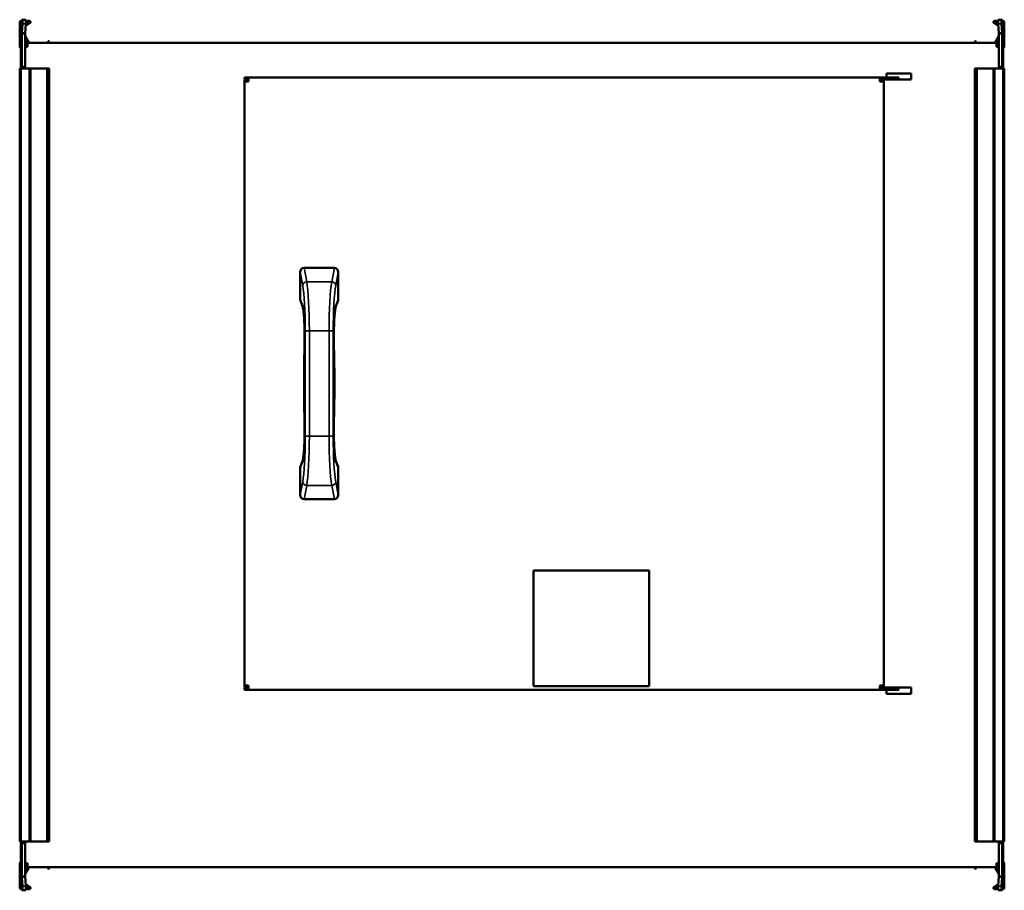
# Model space of a CAD drawing. Header units: millimetres. Extents: x 268 to 992, y 126 to 765.
import ezdxf

# ---------------------------------------------------------------- set-up
doc = ezdxf.new("R2010")
doc.units = ezdxf.units.MM
doc.header["$LTSCALE"] = 3
doc.layers.add('Widoczne (ISO)', color=7, linetype='Continuous', lineweight=50)
doc.layers.add('Widoczne wąskie (ISO)', color=7, linetype='Continuous', lineweight=35)

msp = doc.modelspace()

# ---------------------------------------------------------------- linework, layer by layer
at = {"layer": 'Widoczne (ISO)'}
for p, q in [((268.2, 745.7), (268.2, 763.5)), ((269, 751.9), (269, 763.9)), ((269, 763.9), (269.3, 763.9)), ((269.8, 763.9), (269.3, 763.9)), ((269.4, 764.7), (269.8, 764.7)), ((269.8, 755.33), (269.8, 765.4)), ((269.81, 765.49), (270.24, 765.47)), ((270.24, 762.47), (269.81, 755.56)), ((270.24, 765.47), (272.73, 765.32)), ((271.42, 765.4), (272.3, 765.4)), ((272.3, 755.41), (272.73, 762.32)), ((275.7, 762.83), (272.65, 761.07)), ((272.71, 762.03), (275.3, 763.53)), ((272.8, 764.7), (275.2, 764.7)), ((275.2, 763.9), (272.8, 763.9)), ((984.3, 762.83), (987.35, 761.07)), ((987.29, 762.03), (984.7, 763.53)), ((987.2, 764.7), (984.8, 764.7)), ((984.8, 763.9), (987.2, 763.9)), ((989.76, 765.47), (987.27, 765.32)), ((987.27, 762.32), (987.7, 755.41)), ((987.7, 765.4), (988.58, 765.4)), ((989.76, 765.47), (990.19, 765.49)), ((990.19, 755.56), (989.76, 762.47)), ((990.2, 765.4), (990.2, 755.33)), ((990.6, 764.7), (990.2, 764.7)), ((990.7, 763.9), (990.2, 763.9)), ((991, 763.9), (990.7, 763.9)), ((991, 763.9), (991, 751.9)), ((991.8, 745.7), (991.8, 763.5)), ((269.8, 755.33), (269.8, 731.1)), ((271.2, 755.33), (269.8, 755.33)), ((269.81, 755.56), (271.2, 755.47)), ((271.2, 755.47), (272.3, 755.41)), ((272.3, 755.33), (271.2, 755.33)), ((272.3, 731.11), (272.3, 755.33)), ((272.33, 753.56), (275.25, 748.5)), ((987.67, 753.56), (984.75, 748.5)), ((987.7, 755.41), (988.8, 755.47)), ((988.8, 755.33), (987.7, 755.33)), ((987.7, 755.33), (987.7, 731.11)), ((988.8, 755.47), (990.19, 755.56)), ((990.2, 755.33), (988.8, 755.33)), ((990.2, 731.1), (990.2, 755.33)), ((269, 751.4), (269, 751.9)), ((269, 748.34), (269, 751.4)), ((269, 751.4), (269.3, 751.4)), ((269.06, 748.32), (269, 748.34)), ((269, 747.1), (269, 747)), ((269.07, 747), (269, 747)), ((269, 745.5), (269, 747)), ((269.07, 745.5), (269, 745.5)), ((269.06, 748.29), (269.06, 748.29)), ((269.72, 751.17), (269.8, 751.39)), ((269.72, 745.5), (269.72, 745.5)), ((274.32, 748.5), (272.3, 752.01)), ((272.3, 748.9), (273.4, 748.9)), ((273.4, 747.3), (272.3, 747.3)), ((274, 747), (272.3, 747)), ((274, 745.5), (272.3, 745.5)), ((274, 745.5), (274, 748.5)), ((986, 748.5), (274, 748.5)), ((288.58, 748.5), (289.18, 749.53)), ((289.45, 749.6), (289.8, 749.4)), ((289.87, 749.13), (289.51, 748.5)), ((970.13, 749.13), (970.49, 748.5)), ((970.55, 749.6), (970.2, 749.4)), ((971.42, 748.5), (970.82, 749.53)), ((985.68, 748.5), (987.7, 752.01)), ((986, 745.5), (986, 748.5)), ((987.7, 747), (986, 747)), ((987.7, 745.5), (986, 745.5)), ((987.7, 748.9), (986.6, 748.9)), ((986.6, 747.3), (987.7, 747.3)), ((990.28, 751.17), (990.2, 751.39)), ((990.29, 747.3), (990.29, 747.3)), ((990.29, 747), (990.29, 747)), ((991, 751.4), (990.7, 751.4)), ((991, 747), (990.93, 747)), ((991, 745.5), (990.93, 745.5)), ((991, 748.34), (990.94, 748.32)), ((990.94, 748.29), (990.94, 748.29)), ((991, 751.9), (991, 751.4)), ((991, 751.4), (991, 748.34)), ((991, 747.1), (991, 747)), ((991, 745.5), (991, 747)), ((269, 744), (269, 744.72)), ((269, 740.5), (269, 744)), ((269, 740.5), (269, 730.9)), ((269.06, 731.1), (269.06, 743.9)), ((990.94, 743.9), (990.94, 731.1)), ((991, 744), (991, 744.72)), ((991, 744), (991, 740.5)), ((991, 730.9), (991, 740.5)), ((269, 730.4), (269, 730.9)), ((269, 730.9), (269.3, 730.9)), ((269.8, 730.9), (269.3, 730.9)), ((269.8, 730.4), (269.8, 731.1)), ((990.2, 731.1), (990.2, 730.4)), ((990.7, 730.9), (990.2, 730.9)), ((991, 730.9), (990.7, 730.9)), ((991, 730.9), (991, 730.4)), ((268.2, 729.5), (268.2, 161.5)), ((269.4, 729.5), (268.2, 729.5)), ((269, 730.4), (269, 729.5)), ((269, 730.4), (269.3, 730.4)), ((269.4, 729.5), (275.2, 729.5)), ((269.8, 730.4), (271.5, 730.4)), ((271.5, 730.41), (271.5, 730.4)), ((271.5, 730.41), (271.6, 730.41)), ((271.5, 729.5), (271.5, 730.4)), ((276.2, 729.5), (275.2, 729.5)), ((276.2, 729.5), (288.06, 729.5)), ((276.2, 729.5), (276.2, 161.5)), ((288.06, 729.5), (288.24, 729.5)), ((288.24, 729.5), (289.18, 729.5)), ((289.45, 729.5), (289.18, 729.5)), ((289.45, 729.5), (289.8, 729.5)), ((289.9, 729.5), (289.8, 729.5)), ((289.9, 729.5), (289.9, 161.5)), ((905.33, 726), (923.33, 726)), ((905.33, 726), (905.33, 723)), ((923.33, 723), (923.33, 726)), ((970.1, 729.5), (970.2, 729.5)), ((970.1, 161.5), (970.1, 729.5)), ((970.55, 729.5), (970.2, 729.5)), ((970.55, 729.5), (970.82, 729.5)), ((971.76, 729.5), (970.82, 729.5)), ((971.94, 729.5), (971.76, 729.5)), ((983.8, 729.5), (971.94, 729.5)), ((983.8, 729.5), (984.8, 729.5)), ((983.8, 161.5), (983.8, 729.5)), ((990.6, 729.5), (984.8, 729.5)), ((988.4, 730.41), (988.5, 730.41)), ((988.5, 730.4), (988.5, 730.41)), ((988.5, 730.4), (990.2, 730.4)), ((988.5, 730.4), (988.5, 729.5)), ((990.6, 729.5), (991.8, 729.5)), ((991, 730.4), (990.7, 730.4)), ((991, 729.5), (991, 730.4)), ((991.8, 161.5), (991.8, 729.5)), ((436.33, 723), (433.33, 723)), ((433.33, 723), (433.33, 721.5)), ((436.33, 721.5), (433.33, 721.5)), ((433.33, 721), (433.33, 720)), ((433.33, 721), (434.83, 721)), ((436.33, 720), (433.33, 720)), ((433.33, 720), (433.33, 276)), ((434.83, 720), (434.83, 721)), ((436.33, 721), (434.83, 721)), ((900.33, 723), (436.33, 723)), ((436.33, 720), (436.33, 723)), ((900.33, 720), (900.33, 723)), ((914.33, 723), (900.33, 723)), ((900.33, 721.5), (914.33, 721.5)), ((901.83, 721), (900.33, 721)), ((900.33, 720), (903.33, 720)), ((901.83, 720), (901.83, 721)), ((903.33, 721), (901.83, 721)), ((903.33, 720), (903.33, 721)), ((903.33, 720), (903.33, 276)), ((923.33, 721.5), (914.33, 721.5)), ((923.33, 721.5), (923.33, 723)), ((474.33, 560.15), (474.33, 579.81)), ((477.23, 583), (499.44, 583)), ((502.33, 579.81), (502.33, 560.15)), ((476.06, 554.95), (474.53, 559.03)), ((502.13, 559.03), (500.6, 554.95)), ((474.33, 416.19), (474.33, 435.85)), ((474.53, 436.97), (476.06, 441.05)), ((500.6, 441.05), (502.13, 436.97)), ((502.33, 435.85), (502.33, 416.19)), ((499.44, 413), (477.23, 413)), ((730.83, 360.5), (645.83, 360.5)), ((645.83, 360.5), (645.83, 275.5)), ((730.83, 275.5), (730.83, 360.5)), ((436.33, 276), (433.33, 276)), ((433.33, 276), (433.33, 275)), ((434.83, 275), (433.33, 275)), ((434.83, 276), (434.83, 275)), ((434.83, 275), (436.33, 275)), ((436.33, 276), (436.33, 273)), ((645.83, 275.5), (730.83, 275.5)), ((900.33, 276), (900.33, 273)), ((903.33, 276), (900.33, 276)), ((900.33, 275), (901.83, 275)), ((901.83, 276), (901.83, 275)), ((901.83, 275), (903.33, 275)), ((903.33, 276), (903.33, 275)), ((436.33, 274.5), (433.33, 274.5)), ((433.33, 274.5), (433.33, 273)), ((436.33, 273), (433.33, 273)), ((900.33, 273), (436.33, 273)), ((900.33, 274.5), (914.33, 274.5)), ((900.33, 273), (914.33, 273)), ((905.33, 273), (905.33, 270)), ((923.33, 270), (905.33, 270)), ((914.33, 274.5), (923.33, 274.5)), ((923.33, 274.5), (923.33, 273)), ((923.33, 270), (923.33, 273)), ((269.4, 161.5), (268.2, 161.5)), ((269, 161.5), (269, 160.6)), ((269, 160.1), (269, 160.6)), ((269, 160.6), (269.3, 160.6)), ((269, 160.1), (269, 150.5)), ((269, 160.1), (269.3, 160.1)), ((269.06, 147.1), (269.06, 159.9)), ((269.3, 160.1), (269.8, 160.1)), ((269.4, 161.5), (275.2, 161.5)), ((269.8, 159.9), (269.8, 160.6)), ((271.5, 160.6), (269.8, 160.6)), ((269.8, 159.9), (269.8, 135.67)), ((271.5, 160.6), (271.5, 161.5)), ((271.5, 160.6), (271.5, 160.59)), ((271.6, 160.59), (271.5, 160.59)), ((272.3, 135.67), (272.3, 159.89)), ((276.2, 161.5), (275.2, 161.5)), ((276.2, 161.5), (288.06, 161.5)), ((288.06, 161.5), (288.24, 161.5)), ((288.24, 161.5), (289.18, 161.5)), ((289.45, 161.5), (289.18, 161.5)), ((289.45, 161.5), (289.8, 161.5)), ((289.9, 161.5), (289.8, 161.5)), ((970.1, 161.5), (970.2, 161.5)), ((970.55, 161.5), (970.2, 161.5)), ((970.55, 161.5), (970.82, 161.5)), ((971.76, 161.5), (970.82, 161.5)), ((971.94, 161.5), (971.76, 161.5)), ((983.8, 161.5), (971.94, 161.5)), ((983.8, 161.5), (984.8, 161.5)), ((990.6, 161.5), (984.8, 161.5)), ((987.7, 159.89), (987.7, 135.67)), ((988.5, 160.59), (988.4, 160.59)), ((988.5, 161.5), (988.5, 160.6)), ((990.2, 160.6), (988.5, 160.6)), ((988.5, 160.59), (988.5, 160.6)), ((990.2, 160.6), (990.2, 159.9)), ((990.2, 160.1), (990.7, 160.1)), ((990.2, 135.67), (990.2, 159.9)), ((990.6, 161.5), (991.8, 161.5)), ((991, 160.6), (990.7, 160.6)), ((991, 160.1), (990.7, 160.1)), ((990.94, 159.9), (990.94, 147.1)), ((991, 160.6), (991, 161.5)), ((991, 160.6), (991, 160.1)), ((991, 150.5), (991, 160.1)), ((268.2, 145.3), (268.2, 127.5)), ((269, 147), (269, 150.5)), ((269, 147), (269, 146.28)), ((269, 145.5), (269.07, 145.5)), ((269, 145.5), (269, 144)), ((272.3, 145.5), (274, 145.5)), ((274, 142.5), (274, 145.5)), ((986, 145.5), (986, 142.5)), ((986, 145.5), (987.7, 145.5)), ((990.28, 145.5), (990.28, 145.5)), ((990.93, 145.5), (991, 145.5)), ((991, 150.5), (991, 147)), ((991, 147), (991, 146.28)), ((991, 145.5), (991, 144)), ((991.8, 145.3), (991.8, 127.5)), ((269, 144), (269.07, 144)), ((269, 143.9), (269, 144)), ((269, 142.66), (269.06, 142.68)), ((269, 139.6), (269, 142.66)), ((269, 139.1), (269, 139.6)), ((269, 139.6), (269.3, 139.6)), ((269, 127.1), (269, 139.1)), ((269.06, 142.71), (269.06, 142.71)), ((269.71, 144), (269.71, 144)), ((269.71, 143.7), (269.71, 143.7)), ((269.72, 139.83), (269.8, 139.61)), ((272.3, 144), (274, 144)), ((273.4, 143.7), (272.3, 143.7)), ((274.32, 142.5), (272.3, 138.99)), ((272.3, 142.1), (273.4, 142.1)), ((272.33, 137.44), (275.25, 142.5)), ((986, 142.5), (274, 142.5)), ((288.58, 142.5), (289.18, 141.47)), ((289.45, 141.4), (289.8, 141.6)), ((289.87, 141.87), (289.51, 142.5)), ((970.13, 141.87), (970.49, 142.5)), ((970.55, 141.4), (970.2, 141.6)), ((971.42, 142.5), (970.82, 141.47)), ((987.67, 137.44), (984.75, 142.5)), ((985.68, 142.5), (987.7, 138.99)), ((986, 144), (987.7, 144)), ((986.6, 143.7), (987.7, 143.7)), ((987.7, 142.1), (986.6, 142.1)), ((990.28, 139.83), (990.2, 139.61)), ((991, 139.6), (990.7, 139.6)), ((990.93, 144), (991, 144)), ((990.94, 142.71), (990.94, 142.71)), ((990.94, 142.68), (991, 142.66)), ((991, 143.9), (991, 144)), ((991, 142.66), (991, 139.6)), ((991, 139.6), (991, 139.1)), ((991, 139.1), (991, 127.1)), ((269.8, 125.6), (269.8, 135.67)), ((269.8, 135.67), (271.2, 135.67)), ((271.2, 135.53), (269.81, 135.44)), ((269.81, 135.44), (270.24, 128.53)), ((271.2, 135.67), (272.3, 135.67)), ((272.3, 135.59), (271.2, 135.53)), ((272.73, 128.68), (272.3, 135.59)), ((987.7, 135.59), (987.27, 128.68)), ((987.7, 135.67), (988.8, 135.67)), ((988.8, 135.53), (987.7, 135.59)), ((988.8, 135.67), (990.2, 135.67)), ((990.19, 135.44), (988.8, 135.53)), ((989.76, 128.53), (990.19, 135.44)), ((990.2, 135.67), (990.2, 125.6)), ((269, 127.1), (269.3, 127.1)), ((269.3, 127.1), (269.8, 127.1)), ((269.4, 126.3), (269.8, 126.3)), ((270.24, 125.53), (269.81, 125.51)), ((270.24, 125.53), (272.73, 125.68)), ((272.3, 125.6), (271.42, 125.6)), ((275.7, 128.17), (272.65, 129.93)), ((272.71, 128.97), (275.3, 127.47)), ((275.2, 127.1), (272.8, 127.1)), ((272.8, 126.3), (275.2, 126.3)), ((984.3, 128.17), (987.35, 129.93)), ((987.29, 128.97), (984.7, 127.47)), ((984.8, 127.1), (987.2, 127.1)), ((987.2, 126.3), (984.8, 126.3)), ((989.76, 125.53), (987.27, 125.68)), ((988.58, 125.6), (987.7, 125.6)), ((990.19, 125.51), (989.76, 125.53)), ((990.2, 127.1), (990.7, 127.1)), ((990.6, 126.3), (990.2, 126.3)), ((991, 127.1), (990.7, 127.1))]:
    msp.add_line(p, q, dxfattribs=at)
for centre, radius, start, end in [((269.4, 763.5), 1.2, 90, 180), ((275.2, 763.7), 1, 300, 90), ((275.2, 763.7), 0.2, 300, 90), ((984.8, 763.7), 1, 90, 240), ((984.8, 763.7), 0.2, 90, 240), ((990.6, 763.5), 1.2, 0, 90), ((272.5, 753.66), 0.2, 180, 210), ((987.5, 753.66), 0.2, 330, 0), ((269.2, 745.7), 1, 180, 262.13121), ((269.2, 747.1), 0.2, 128.82923, 180), ((281, 747.06), 12, 160, 174.13746), ((269.3, 751.9), 0.5, 270, 0), ((274, 740.5), 5, 90, 109.87687), ((273.4, 748.1), 0.8, 30, 90), ((273.4, 748.1), 0.8, 270, 318.59038), ((289.35, 749.43), 0.2, 60, 150), ((289.7, 749.23), 0.2, 330, 60), ((970.3, 749.23), 0.2, 120, 210), ((970.65, 749.43), 0.2, 30, 120), ((986.6, 748.1), 0.8, 90, 150), ((986.6, 748.1), 0.8, 221.40962, 270), ((986, 740.5), 5, 70.12313, 90), ((990.7, 751.9), 0.5, 180, 270), ((979, 747.06), 12, 5.86254, 20), ((990.8, 747.1), 0.2, 0, 51.14452), ((990.8, 745.7), 1, 277.86944, 0), ((274, 740.5), 5, 171.26209, 180), ((986, 740.5), 5, 0, 8.73791), ((269.3, 730.9), 0.5, 270, 0), ((271.6, 731.11), 0.7, 359.18146, 0), ((988.4, 731.11), 0.7, 180, 180.81854), ((990.7, 730.9), 0.5, 180, 270), ((269.3, 160.1), 0.5, 0, 90), ((271.6, 159.89), 0.7, 0, 0.81854), ((988.4, 159.89), 0.7, 179.18146, 180), ((990.7, 160.1), 0.5, 90, 180), ((269.2, 145.3), 1, 97.86944, 180), ((274, 150.5), 5, 180, 188.73791), ((274, 150.5), 5, 250.12313, 270), ((986, 150.5), 5, 270, 289.87687), ((986, 150.5), 5, 351.26209, 0), ((990.8, 145.3), 1, 0, 82.13121), ((269.2, 143.9), 0.2, 180, 231.14452), ((281, 143.94), 12, 185.86254, 200), ((269.3, 139.1), 0.5, 0, 90), ((273.4, 142.9), 0.8, 41.40962, 90), ((273.4, 142.9), 0.8, 270, 330), ((289.35, 141.57), 0.2, 210, 300), ((289.7, 141.77), 0.2, 300, 30), ((970.3, 141.77), 0.2, 150, 240), ((970.65, 141.57), 0.2, 240, 330), ((986.6, 142.9), 0.8, 210, 270), ((986.6, 142.9), 0.8, 90, 138.59038), ((990.7, 139.1), 0.5, 90, 180), ((979, 143.94), 12, 340, 354.13746), ((990.8, 143.9), 0.2, 308.82923, 0), ((272.5, 137.34), 0.2, 150, 180), ((987.5, 137.34), 0.2, 0, 30), ((269.4, 127.5), 1.2, 180, 270), ((275.2, 127.3), 1, 270, 60), ((275.2, 127.3), 0.2, 270, 60), ((984.8, 127.3), 1, 120, 270), ((984.8, 127.3), 0.2, 120, 270), ((990.6, 127.5), 1.2, 270, 0)]:
    msp.add_arc(centre, radius, start, end, dxfattribs=at)
for centre, major_axis, ratio, start_param, end_param in [((270.05, 762.48), (0.19, 2.99), 0.061628, 4.714295, 6.285092), ((272.54, 762.32), (0.19, 2.99), 0.061628, 4.714295, 6.283185), ((987.46, 762.32), (-0.19, 2.99), 0.061628, 0, 1.56889), ((989.95, 762.48), (-0.19, 2.99), 0.061628, 6.281279, 7.852075), ((477.34, 579.68), (-0.62, 3.28), 0.899459, 6.113507, 7.645297), ((499.32, 579.68), (0.62, 3.28), 0.899459, 4.921073, 6.452863), ((477.34, 560.09), (1.09, -2.9), 0.968079, 4.342822, 4.712389), ((499.32, 560.09), (-1.09, -2.9), 0.968079, 1.570796, 1.940363), ((478.87, 556.01), (-2.81, -1.05), 0.968079, 0, 0.00043), ((497.79, 556.01), (2.81, -1.05), 0.968079, 6.282755, 6.283186), ((480.51, 524.21), (-3, 0.08), 0.296252, 0.001016, 0.005219), ((496.15, 524.21), (3, 0.08), 0.296252, 6.277966, 6.28217), ((480.51, 471.79), (-3, -0.08), 0.296252, 6.277966, 6.28217), ((496.15, 471.79), (3, -0.08), 0.296252, 0.001016, 0.005219), ((477.34, 435.91), (1.09, 2.9), 0.968079, 1.570796, 1.940363), ((478.87, 439.99), (-2.81, 1.05), 0.968079, 6.282755, 6.283186), ((497.79, 439.99), (2.81, 1.05), 0.968079, 0, 0.000431), ((499.32, 435.91), (-1.09, 2.9), 0.968079, 4.342822, 4.712389), ((477.34, 416.32), (-0.62, -3.28), 0.899459, 4.921073, 6.452863), ((499.32, 416.32), (0.62, -3.28), 0.899459, 6.113507, 7.645297), ((270.05, 128.52), (0.19, -2.99), 0.061628, 6.281279, 7.852075), ((272.54, 128.68), (0.19, -2.99), 0.061628, 0, 1.56889), ((987.46, 128.68), (-0.19, -2.99), 0.061628, 4.714295, 6.283185), ((989.95, 128.52), (-0.19, -2.99), 0.061628, 4.714295, 6.285092)]:
    msp.add_ellipse(centre, major_axis=major_axis, ratio=ratio, start_param=start_param, end_param=end_param, dxfattribs=at)
for points, knots in [([(269.81, 765.49), (269.81, 765.47), (269.8, 765.46), (269.8, 765.43), (269.8, 765.41), (269.8, 765.4)], [0, 0, 0, 0, 0.01249515, 0.01249515, 0.0249903, 0.0249903, 0.0249903, 0.0249903]), ([(272.3, 765.4), (272.3, 765.4), (272.3, 765.39), (272.3, 765.39), (272.3, 765.39), (272.3, 765.38), (272.3, 765.38), (272.3, 765.38), (272.3, 765.37), (272.3, 765.37), (272.3, 765.37), (272.3, 765.36), (272.3, 765.36), (272.3, 765.36), (272.3, 765.35), (272.3, 765.35), (272.3, 765.35), (272.3, 765.35), (272.3, 765.35)], [0, 0, 0, 0, 0.001501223, 0.001501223, 0.001501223, 0.00300249, 0.00300249, 0.00300249, 0.004503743, 0.004503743, 0.004503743, 0.006004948, 0.006004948, 0.006004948, 0.007506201, 0.007506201, 0.007506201, 0.00845921, 0.00845921, 0.00845921, 0.00845921]), ([(987.7, 765.35), (987.7, 765.35), (987.7, 765.35), (987.7, 765.35), (987.7, 765.35), (987.7, 765.36), (987.7, 765.36), (987.7, 765.36), (987.7, 765.37), (987.7, 765.37), (987.7, 765.37), (987.7, 765.38), (987.7, 765.38), (987.7, 765.38), (987.7, 765.39), (987.7, 765.39), (987.7, 765.39), (987.7, 765.4), (987.7, 765.4)], [0.002049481, 0.002049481, 0.002049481, 0.002049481, 0.00300249, 0.00300249, 0.00300249, 0.004503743, 0.004503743, 0.004503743, 0.006004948, 0.006004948, 0.006004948, 0.007506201, 0.007506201, 0.007506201, 0.009007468, 0.009007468, 0.009007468, 0.010508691, 0.010508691, 0.010508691, 0.010508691]), ([(990.2, 765.4), (990.2, 765.41), (990.2, 765.43), (990.2, 765.46), (990.19, 765.47), (990.19, 765.49)], [0, 0, 0, 0, 0.01249515, 0.01249515, 0.0249903, 0.0249903, 0.0249903, 0.0249903]), ([(269.8, 755.33), (269.8, 755.37), (269.8, 755.4), (269.8, 755.48), (269.81, 755.52), (269.81, 755.56)], [0, 0, 0, 0, 0.01249515, 0.01249515, 0.0249903, 0.0249903, 0.0249903, 0.0249903]), ([(272.3, 755.41), (272.3, 755.4), (272.3, 755.4), (272.3, 755.39), (272.3, 755.39), (272.3, 755.39), (272.3, 755.38), (272.3, 755.38), (272.3, 755.38), (272.3, 755.37), (272.3, 755.37), (272.3, 755.36), (272.3, 755.36), (272.3, 755.36), (272.3, 755.35), (272.3, 755.35), (272.3, 755.35), (272.3, 755.34), (272.3, 755.34), (272.3, 755.33), (272.3, 755.33), (272.3, 755.33)], [0, 0, 0, 0, 0.00150122, 0.00150122, 0.00150122, 0.00300249, 0.00300249, 0.00300249, 0.00450374, 0.00450374, 0.00450374, 0.00600495, 0.00600495, 0.00600495, 0.0075062, 0.0075062, 0.0075062, 0.00900747, 0.00900747, 0.00900747, 0.01050869, 0.01050869, 0.01050869, 0.01050869]), ([(987.7, 755.33), (987.7, 755.33), (987.7, 755.33), (987.7, 755.34), (987.7, 755.34), (987.7, 755.35), (987.7, 755.35), (987.7, 755.35), (987.7, 755.36), (987.7, 755.36), (987.7, 755.36), (987.7, 755.37), (987.7, 755.37), (987.7, 755.38), (987.7, 755.38), (987.7, 755.38), (987.7, 755.39), (987.7, 755.39), (987.7, 755.39), (987.7, 755.4), (987.7, 755.4), (987.7, 755.41)], [0, 0, 0, 0, 0.00150122, 0.00150122, 0.00150122, 0.00300249, 0.00300249, 0.00300249, 0.00450374, 0.00450374, 0.00450374, 0.00600495, 0.00600495, 0.00600495, 0.0075062, 0.0075062, 0.0075062, 0.00900747, 0.00900747, 0.00900747, 0.01050869, 0.01050869, 0.01050869, 0.01050869]), ([(990.19, 755.56), (990.19, 755.52), (990.2, 755.48), (990.2, 755.4), (990.2, 755.37), (990.2, 755.33)], [0, 0, 0, 0, 0.01249515, 0.01249515, 0.0249903, 0.0249903, 0.0249903, 0.0249903]), ([(269.06, 748.29), (269.06, 748.29), (269.06, 748.29), (269.06, 748.29), (269.06, 748.29), (269.06, 748.28)], [0.00000127, 0.00000127, 0.00000127, 0.00000127, 0.0077936, 0.0077936, 0.01558592, 0.01558592, 0.01558592, 0.01558592]), ([(269.06, 748.28), (269.07, 748.26), (269.07, 748.16), (269.07, 747.79), (269.07, 747.5), (269.07, 746.79), (269.07, 746.37), (269.07, 745.48), (269.07, 745.02), (269.06, 744.56)], [0.0000002, 0.0000002, 0.0000002, 0.0000002, 0.138614, 0.138614, 0.2902546, 0.2902546, 0.4411619, 0.4411619, 0.5810662, 0.5810662, 0.5810662, 0.5810662]), ([(990.94, 744.56), (990.93, 745.02), (990.93, 745.47), (990.93, 746.36), (990.93, 746.79), (990.93, 747.5), (990.93, 747.78), (990.93, 748.16), (990.93, 748.26), (990.94, 748.28)], [0.0000002, 0.0000002, 0.0000002, 0.0000002, 0.138614, 0.138614, 0.2902546, 0.2902546, 0.4411619, 0.4411619, 0.5810662, 0.5810662, 0.5810662, 0.5810662]), ([(990.94, 748.29), (990.94, 748.29), (990.94, 748.29), (990.94, 748.29), (990.94, 748.29), (990.94, 748.28)], [-0.01558465, -0.01558465, -0.01558465, -0.01558465, -0.00779233, -0.00779233, 0, 0, 0, 0]), ([(269.06, 744.4), (269.06, 744.43), (269.06, 744.45), (269.06, 744.5), (269.06, 744.53), (269.06, 744.56)], [-0.01558465, -0.01558465, -0.01558465, -0.01558465, -0.00779233, -0.00779233, 0, 0, 0, 0]), ([(269.06, 743.9), (269.06, 743.98), (269.06, 744.07), (269.06, 744.23), (269.06, 744.32), (269.06, 744.4)], [0, 0, 0, 0, 0.02497584, 0.02497584, 0.04995141, 0.04995141, 0.04995141, 0.04995141]), ([(990.94, 744.4), (990.94, 744.43), (990.94, 744.45), (990.94, 744.5), (990.94, 744.53), (990.94, 744.56)], [0.00000127, 0.00000127, 0.00000127, 0.00000127, 0.0077936, 0.0077936, 0.01558592, 0.01558592, 0.01558592, 0.01558592]), ([(990.94, 744.4), (990.94, 744.32), (990.94, 744.23), (990.94, 744.07), (990.94, 743.98), (990.94, 743.9)], [0.00000127, 0.00000127, 0.00000127, 0.00000127, 0.02497637, 0.02497637, 0.04995171, 0.04995171, 0.04995171, 0.04995171]), ([(271.6, 730.41), (271.62, 730.41), (271.63, 730.41), (271.66, 730.41), (271.67, 730.41), (271.71, 730.42), (271.73, 730.42), (271.8, 730.44), (271.85, 730.45), (271.98, 730.52), (272.08, 730.58), (272.2, 730.74), (272.24, 730.81), (272.28, 730.94), (272.29, 730.98), (272.3, 731.05), (272.3, 731.08), (272.3, 731.1)], [0.5164602, 0.5164602, 0.5164602, 0.5164602, 0.521665, 0.521665, 0.5268699, 0.5268699, 0.5372796, 0.5372796, 0.558099, 0.558099, 0.5997379, 0.5997379, 0.6260553, 0.6260553, 0.6392139, 0.6392139, 0.6464865, 0.6464865, 0.6464865, 0.6464865]), ([(987.7, 731.1), (987.7, 731.08), (987.7, 731.05), (987.71, 730.98), (987.72, 730.94), (987.76, 730.81), (987.8, 730.74), (987.92, 730.58), (988.02, 730.52), (988.15, 730.45), (988.2, 730.44), (988.27, 730.42), (988.29, 730.42), (988.33, 730.41), (988.34, 730.41), (988.37, 730.41), (988.38, 730.41), (988.4, 730.41)], [0.902894, 0.902894, 0.902894, 0.902894, 0.9101665, 0.9101665, 0.9233252, 0.9233252, 0.9496425, 0.9496425, 0.9912814, 0.9912814, 1.0121009, 1.0121009, 1.0225106, 1.0225106, 1.0277154, 1.0277154, 1.0329203, 1.0329203, 1.0329203, 1.0329203]), ([(477.52, 524.29), (477.58, 526.76), (477.62, 529.38), (477.61, 534.57), (477.57, 537.19), (477.42, 542.09), (477.31, 544.42), (477.03, 548.52), (476.86, 550.33), (476.49, 553.14), (476.28, 554.23), (476.11, 554.83), (476.08, 554.91), (476.07, 554.95)], [0, 0, 0, 0, 0.77569, 0.77569, 1.555437, 1.555437, 2.330247, 2.330247, 3.103719, 3.103719, 3.858164, 3.858164, 4.021776, 4.021776, 4.021776, 4.021776]), ([(500.6, 554.95), (500.56, 554.87), (500.48, 554.61), (500.3, 553.79), (500.18, 553.14), (499.91, 551.24), (499.76, 549.83), (499.48, 546.43), (499.35, 544.35), (499.16, 539.81), (499.09, 537.27), (499.03, 532.15), (499.04, 529.5), (499.1, 526.06), (499.12, 525.17), (499.15, 524.29)], [0, 0, 0, 0, 0.347779, 0.347779, 0.805973, 0.805973, 1.466165, 1.466165, 2.202016, 2.202016, 2.975555, 2.975555, 3.751447, 3.751447, 4.026374, 4.026374, 4.026374, 4.026374]), ([(476.07, 441.05), (476.1, 441.14), (476.19, 441.42), (476.38, 442.29), (476.5, 442.98), (476.77, 444.94), (476.92, 446.37), (477.2, 449.82), (477.33, 451.96), (477.51, 456.55), (477.58, 459.07), (477.63, 464.18), (477.62, 466.83), (477.55, 470.16), (477.54, 470.94), (477.52, 471.71)], [0, 0, 0, 0, 0.36466, 0.36466, 0.838696, 0.838696, 1.493614, 1.493614, 2.241887, 2.241887, 3.007999, 3.007999, 3.784601, 3.784601, 4.026286, 4.026286, 4.026286, 4.026286]), ([(499.15, 471.71), (499.08, 469.24), (499.04, 466.61), (499.05, 461.43), (499.09, 458.8), (499.24, 453.91), (499.35, 451.58), (499.63, 447.48), (499.8, 445.66), (500.17, 442.86), (500.38, 441.79), (500.55, 441.17), (500.58, 441.09), (500.6, 441.05)], [0, 0, 0, 0, 0.775988, 0.775988, 1.555919, 1.555919, 2.329468, 2.329468, 3.105971, 3.105971, 3.853527, 3.853527, 4.021741, 4.021741, 4.021741, 4.021741]), ([(272.3, 159.9), (272.3, 159.92), (272.3, 159.95), (272.29, 160.02), (272.28, 160.06), (272.24, 160.19), (272.2, 160.26), (272.08, 160.42), (271.98, 160.48), (271.85, 160.55), (271.8, 160.56), (271.73, 160.58), (271.71, 160.58), (271.67, 160.59), (271.66, 160.59), (271.63, 160.59), (271.62, 160.59), (271.6, 160.59)], [0.902894, 0.902894, 0.902894, 0.902894, 0.9101665, 0.9101665, 0.9233252, 0.9233252, 0.9496425, 0.9496425, 0.9912814, 0.9912814, 1.0121009, 1.0121009, 1.0225106, 1.0225106, 1.0277154, 1.0277154, 1.0329203, 1.0329203, 1.0329203, 1.0329203]), ([(988.4, 160.59), (988.38, 160.59), (988.37, 160.59), (988.34, 160.59), (988.33, 160.59), (988.29, 160.58), (988.27, 160.58), (988.2, 160.56), (988.15, 160.55), (988.02, 160.48), (987.92, 160.42), (987.8, 160.26), (987.76, 160.19), (987.72, 160.06), (987.71, 160.02), (987.7, 159.95), (987.7, 159.92), (987.7, 159.9)], [0.5164602, 0.5164602, 0.5164602, 0.5164602, 0.521665, 0.521665, 0.5268699, 0.5268699, 0.5372796, 0.5372796, 0.558099, 0.558099, 0.5997379, 0.5997379, 0.6260553, 0.6260553, 0.6392139, 0.6392139, 0.6464865, 0.6464865, 0.6464865, 0.6464865]), ([(269.06, 146.6), (269.06, 146.68), (269.06, 146.77), (269.06, 146.93), (269.06, 147.02), (269.06, 147.1)], [0.00000127, 0.00000127, 0.00000127, 0.00000127, 0.02497637, 0.02497637, 0.04995171, 0.04995171, 0.04995171, 0.04995171]), ([(269.06, 146.6), (269.06, 146.57), (269.06, 146.55), (269.06, 146.5), (269.06, 146.47), (269.06, 146.44)], [0.00000127, 0.00000127, 0.00000127, 0.00000127, 0.0077936, 0.0077936, 0.01558592, 0.01558592, 0.01558592, 0.01558592]), ([(269.06, 146.44), (269.07, 145.98), (269.07, 145.53), (269.07, 144.64), (269.07, 144.21), (269.07, 143.5), (269.07, 143.22), (269.07, 142.84), (269.07, 142.74), (269.06, 142.72)], [0.0000002, 0.0000002, 0.0000002, 0.0000002, 0.138614, 0.138614, 0.2902546, 0.2902546, 0.4411619, 0.4411619, 0.5810662, 0.5810662, 0.5810662, 0.5810662]), ([(990.94, 142.72), (990.93, 142.74), (990.93, 142.84), (990.93, 143.21), (990.93, 143.5), (990.93, 144.21), (990.93, 144.63), (990.93, 145.52), (990.93, 145.98), (990.94, 146.44)], [0.0000002, 0.0000002, 0.0000002, 0.0000002, 0.138614, 0.138614, 0.2902546, 0.2902546, 0.4411619, 0.4411619, 0.5810662, 0.5810662, 0.5810662, 0.5810662]), ([(990.94, 147.1), (990.94, 147.02), (990.94, 146.93), (990.94, 146.77), (990.94, 146.68), (990.94, 146.6)], [0, 0, 0, 0, 0.02497584, 0.02497584, 0.04995141, 0.04995141, 0.04995141, 0.04995141]), ([(990.94, 146.6), (990.94, 146.57), (990.94, 146.55), (990.94, 146.5), (990.94, 146.47), (990.94, 146.44)], [-0.01558465, -0.01558465, -0.01558465, -0.01558465, -0.00779233, -0.00779233, 0, 0, 0, 0]), ([(269.06, 142.71), (269.06, 142.71), (269.06, 142.71), (269.06, 142.71), (269.06, 142.71), (269.06, 142.72)], [-0.01558465, -0.01558465, -0.01558465, -0.01558465, -0.00779233, -0.00779233, 0, 0, 0, 0]), ([(990.94, 142.71), (990.94, 142.71), (990.94, 142.71), (990.94, 142.71), (990.94, 142.71), (990.94, 142.72)], [0.00000127, 0.00000127, 0.00000127, 0.00000127, 0.0077936, 0.0077936, 0.01558592, 0.01558592, 0.01558592, 0.01558592]), ([(269.81, 135.44), (269.81, 135.48), (269.8, 135.52), (269.8, 135.6), (269.8, 135.63), (269.8, 135.67)], [0, 0, 0, 0, 0.01249515, 0.01249515, 0.0249903, 0.0249903, 0.0249903, 0.0249903]), ([(272.3, 135.67), (272.3, 135.67), (272.3, 135.67), (272.3, 135.66), (272.3, 135.66), (272.3, 135.65), (272.3, 135.65), (272.3, 135.65), (272.3, 135.64), (272.3, 135.64), (272.3, 135.64), (272.3, 135.63), (272.3, 135.63), (272.3, 135.62), (272.3, 135.62), (272.3, 135.62), (272.3, 135.61), (272.3, 135.61), (272.3, 135.61), (272.3, 135.6), (272.3, 135.6), (272.3, 135.59)], [0, 0, 0, 0, 0.00150122, 0.00150122, 0.00150122, 0.00300249, 0.00300249, 0.00300249, 0.00450374, 0.00450374, 0.00450374, 0.00600495, 0.00600495, 0.00600495, 0.0075062, 0.0075062, 0.0075062, 0.00900747, 0.00900747, 0.00900747, 0.01050869, 0.01050869, 0.01050869, 0.01050869]), ([(987.7, 135.59), (987.7, 135.6), (987.7, 135.6), (987.7, 135.61), (987.7, 135.61), (987.7, 135.61), (987.7, 135.62), (987.7, 135.62), (987.7, 135.62), (987.7, 135.63), (987.7, 135.63), (987.7, 135.64), (987.7, 135.64), (987.7, 135.64), (987.7, 135.65), (987.7, 135.65), (987.7, 135.65), (987.7, 135.66), (987.7, 135.66), (987.7, 135.67), (987.7, 135.67), (987.7, 135.67)], [0, 0, 0, 0, 0.00150122, 0.00150122, 0.00150122, 0.00300249, 0.00300249, 0.00300249, 0.00450374, 0.00450374, 0.00450374, 0.00600495, 0.00600495, 0.00600495, 0.0075062, 0.0075062, 0.0075062, 0.00900747, 0.00900747, 0.00900747, 0.01050869, 0.01050869, 0.01050869, 0.01050869]), ([(990.2, 135.67), (990.2, 135.63), (990.2, 135.6), (990.2, 135.52), (990.19, 135.48), (990.19, 135.44)], [0, 0, 0, 0, 0.01249515, 0.01249515, 0.0249903, 0.0249903, 0.0249903, 0.0249903]), ([(269.8, 125.6), (269.8, 125.59), (269.8, 125.57), (269.8, 125.54), (269.81, 125.53), (269.81, 125.51)], [0, 0, 0, 0, 0.01249515, 0.01249515, 0.0249903, 0.0249903, 0.0249903, 0.0249903]), ([(272.3, 125.65), (272.3, 125.65), (272.3, 125.65), (272.3, 125.65), (272.3, 125.65), (272.3, 125.64), (272.3, 125.64), (272.3, 125.64), (272.3, 125.63), (272.3, 125.63), (272.3, 125.63), (272.3, 125.62), (272.3, 125.62), (272.3, 125.62), (272.3, 125.61), (272.3, 125.61), (272.3, 125.61), (272.3, 125.6), (272.3, 125.6)], [0.002049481, 0.002049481, 0.002049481, 0.002049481, 0.00300249, 0.00300249, 0.00300249, 0.004503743, 0.004503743, 0.004503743, 0.006004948, 0.006004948, 0.006004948, 0.007506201, 0.007506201, 0.007506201, 0.009007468, 0.009007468, 0.009007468, 0.010508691, 0.010508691, 0.010508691, 0.010508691]), ([(987.7, 125.6), (987.7, 125.6), (987.7, 125.61), (987.7, 125.61), (987.7, 125.61), (987.7, 125.62), (987.7, 125.62), (987.7, 125.62), (987.7, 125.63), (987.7, 125.63), (987.7, 125.63), (987.7, 125.64), (987.7, 125.64), (987.7, 125.64), (987.7, 125.65), (987.7, 125.65), (987.7, 125.65), (987.7, 125.65), (987.7, 125.65)], [0, 0, 0, 0, 0.001501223, 0.001501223, 0.001501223, 0.00300249, 0.00300249, 0.00300249, 0.004503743, 0.004503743, 0.004503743, 0.006004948, 0.006004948, 0.006004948, 0.007506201, 0.007506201, 0.007506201, 0.00845921, 0.00845921, 0.00845921, 0.00845921]), ([(990.19, 125.51), (990.19, 125.53), (990.2, 125.54), (990.2, 125.57), (990.2, 125.59), (990.2, 125.6)], [0, 0, 0, 0, 0.01249515, 0.01249515, 0.0249903, 0.0249903, 0.0249903, 0.0249903])]:
    msp.add_open_spline(points, degree=3, knots=knots, dxfattribs=at)
for points in [[(269.07, 747.15), (269.07, 747.18), (269.07, 747.22), (269.07, 747.26)], [(990.93, 747.15), (990.93, 747.1), (990.93, 747.05), (990.93, 747)], [(269.06, 730.9), (269.06, 730.97), (269.06, 731.03), (269.06, 731.1)], [(990.94, 731.1), (990.94, 731.03), (990.94, 730.97), (990.94, 730.9)], [(477.16, 498), (477.16, 506.86), (477.28, 515.83), (477.52, 524.29)], [(499.15, 524.29), (499.39, 515.83), (499.51, 506.86), (499.5, 498)], [(477.52, 471.71), (477.28, 480.17), (477.16, 489.14), (477.16, 498)], [(499.5, 498), (499.51, 489.14), (499.39, 480.17), (499.15, 471.71)], [(269.06, 159.9), (269.06, 159.97), (269.06, 160.03), (269.06, 160.1)], [(990.94, 160.1), (990.94, 160.03), (990.94, 159.97), (990.94, 159.9)], [(269.07, 143.85), (269.07, 143.9), (269.07, 143.95), (269.07, 144)], [(990.93, 143.85), (990.93, 143.82), (990.93, 143.78), (990.93, 143.74)]]:
    msp.add_open_spline(points, degree=3, dxfattribs=at)
at = {"layer": 'Widoczne wąskie (ISO)'}
for p, q in [((269.3, 763.9), (269.3, 751.9)), ((269.81, 765.49), (269.81, 755.56)), ((270.24, 765.47), (270.24, 765.47)), ((270.24, 762.47), (272.73, 762.32)), ((989.76, 762.47), (987.27, 762.32)), ((989.76, 765.47), (989.76, 765.47)), ((990.19, 755.56), (990.19, 765.49)), ((990.7, 751.9), (990.7, 763.9)), ((269, 751.9), (269.3, 751.9)), ((269.3, 751.9), (269.8, 751.9)), ((269.3, 751.9), (269.3, 751.4)), ((269.63, 750.9), (269.63, 750.9)), ((990.2, 751.9), (990.7, 751.9)), ((990.37, 750.9), (990.37, 750.9)), ((990.7, 751.4), (990.7, 751.9)), ((991, 751.9), (990.7, 751.9)), ((269.72, 743.9), (269.06, 743.9)), ((269.72, 730.9), (269.72, 743.9)), ((269.72, 743.9), (269.8, 743.9)), ((990.28, 743.9), (990.2, 743.9)), ((990.94, 743.9), (990.28, 743.9)), ((990.28, 743.9), (990.28, 730.9)), ((269.3, 730.9), (269.3, 730.4)), ((272.3, 731.1), (269.8, 731.1)), ((990.2, 731.1), (987.7, 731.1)), ((990.7, 730.4), (990.7, 730.9)), ((269.4, 729.5), (269.4, 161.5)), ((271.2, 730.4), (271.2, 729.5)), ((275.2, 729.5), (275.2, 161.5)), ((288.06, 729.5), (288.06, 161.5)), ((288.24, 729.5), (288.24, 161.5)), ((289.18, 729.5), (289.18, 161.5)), ((289.45, 729.5), (289.45, 161.5)), ((289.8, 729.5), (289.8, 161.5)), ((970.2, 161.5), (970.2, 729.5)), ((970.55, 161.5), (970.55, 729.5)), ((970.82, 161.5), (970.82, 729.5)), ((971.76, 161.5), (971.76, 729.5)), ((971.94, 161.5), (971.94, 729.5)), ((984.8, 161.5), (984.8, 729.5)), ((988.8, 729.5), (988.8, 730.4)), ((990.6, 161.5), (990.6, 729.5)), ((914.33, 723), (914.33, 721.5)), ((474.33, 579.81), (476.17, 570.16)), ((479.16, 572.87), (477.23, 583)), ((499.44, 583), (497.51, 572.87)), ((500.49, 570.16), (502.33, 579.81)), ((497.51, 572.87), (479.16, 572.87)), ((475.89, 556.01), (474.33, 560.15)), ((502.33, 560.15), (500.78, 556.01)), ((478.24, 536.77), (478.08, 536.77)), ((478.08, 536.77), (478.08, 459.23)), ((481.07, 536.77), (478.24, 536.77)), ((495.59, 536.77), (481.07, 536.77)), ((481.07, 459.23), (481.07, 536.77)), ((495.59, 536.77), (495.59, 459.23)), ((498.42, 536.77), (495.59, 536.77)), ((498.58, 536.77), (498.42, 536.77)), ((498.58, 459.23), (498.58, 536.77)), ((477.17, 498), (477.16, 498)), ((499.5, 498), (499.49, 498)), ((478.24, 459.23), (478.08, 459.23)), ((481.07, 459.23), (478.24, 459.23)), ((495.59, 459.23), (481.07, 459.23)), ((498.42, 459.23), (495.59, 459.23)), ((498.58, 459.23), (498.42, 459.23)), ((474.33, 435.85), (475.89, 439.99)), ((500.78, 439.99), (502.33, 435.85)), ((476.17, 425.84), (474.33, 416.19)), ((477.23, 413), (479.16, 423.13)), ((497.51, 423.13), (479.16, 423.13)), ((497.51, 423.13), (499.44, 413)), ((502.33, 416.19), (500.49, 425.84)), ((914.33, 274.5), (914.33, 273)), ((269.3, 160.6), (269.3, 160.1)), ((269.72, 147.1), (269.72, 160.1)), ((269.8, 159.9), (272.3, 159.9)), ((271.2, 161.5), (271.2, 160.6)), ((987.7, 159.9), (990.2, 159.9)), ((988.8, 160.6), (988.8, 161.5)), ((990.28, 160.1), (990.28, 147.1)), ((990.7, 160.1), (990.7, 160.6)), ((269.06, 147.1), (269.72, 147.1)), ((269.72, 147.1), (269.8, 147.1)), ((990.28, 147.1), (990.2, 147.1)), ((990.28, 147.1), (990.94, 147.1)), ((269, 139.1), (269.3, 139.1)), ((269.3, 139.6), (269.3, 139.1)), ((269.8, 139.1), (269.3, 139.1)), ((269.3, 139.1), (269.3, 127.1)), ((269.63, 140.1), (269.63, 140.1)), ((990.7, 139.1), (990.2, 139.1)), ((990.37, 140.1), (990.37, 140.1)), ((990.7, 139.1), (990.7, 139.6)), ((990.7, 127.1), (990.7, 139.1)), ((991, 139.1), (990.7, 139.1)), ((269.81, 135.44), (269.81, 125.51)), ((990.19, 125.51), (990.19, 135.44)), ((270.24, 128.53), (272.73, 128.68)), ((270.24, 125.53), (270.24, 125.53)), ((989.76, 128.53), (987.27, 128.68)), ((989.76, 125.53), (989.76, 125.53))]:
    msp.add_line(p, q, dxfattribs=at)
for centre, major_axis, ratio, start_param, end_param in [((280.99, 747.02), (-11.99, 0.38), 0.984885, 5.965377, 6.208164), ((269.65, 746.02), (-0.07, -5.14), 0.000062, 2.948989, 3.141593), ((990.35, 746.02), (0.07, -5.14), 0.000062, 3.141592, 3.334197), ((979.01, 747.02), (11.99, 0.38), 0.984885, 0.075022, 0.317808), ((280.99, 744.4), (-12, -0.07), 0.173121, 5.933196, 6.175982), ((269.65, 743.9), (0, 6.01), 0.012226, 4.712175, 4.90478), ((979.01, 744.4), (12, -0.07), 0.173121, 0.107203, 0.349989), ((990.35, 743.9), (0, -6.01), 0.012225, 4.519998, 4.712603), ((479.16, 570.16), (-2.95, -0.56), 0.899459, 4.542711, 6.074501), ((477.71, 536.77), (0, 40), 0.084091, 4.712389, 5.837884), ((498.95, 536.77), (0, -40), 0.084091, 3.586894, 4.712389), ((497.51, 570.16), (2.95, -0.56), 0.899459, 0.208684, 1.740474), ((474.72, 536.77), (0, -37), 0.090909, 1.570796, 2.696292), ((501.94, 536.77), (0, 37), 0.090909, 0.445301, 1.570796), ((478.87, 556.01), (-2.81, -1.05), 0.968079, 5.913618, 6.283185), ((475.35, 531.64), (0, 25.07), 0.090909, 4.41151, 6.045349), ((501.31, 531.64), (0, -25.07), 0.090909, 3.379429, 5.013268), ((497.79, 556.01), (2.81, -1.05), 0.968079, 0, 0.369567), ((485.02, 498.64), (0, 86.28), 0.090909, 1.269917, 1.57822), ((480.51, 524.21), (-3, 0.08), 0.296252, 0.005219, 0.094933), ((496.15, 524.21), (3, 0.08), 0.296252, 6.188252, 6.277966), ((491.64, 498.64), (0, -86.28), 0.090909, 1.563373, 1.871675), ((485.02, 497.36), (0, 86.28), 0.090909, 1.563373, 1.871675), ((491.64, 497.36), (0, -86.28), 0.090909, 1.269917, 1.57822), ((475.35, 464.36), (0, 25.07), 0.090909, 3.379429, 5.013268), ((480.51, 471.79), (-3, -0.08), 0.296252, 6.188252, 6.277966), ((501.31, 464.36), (0, -25.07), 0.090909, 4.41151, 6.045349), ((496.15, 471.79), (3, -0.08), 0.296252, 0.005219, 0.094933), ((474.72, 459.23), (0, -37), 0.090909, 0.445301, 1.570796), ((477.71, 459.23), (0, 40), 0.084091, 3.586894, 4.712389), ((498.95, 459.23), (0, -40), 0.084091, 4.712389, 5.837884), ((501.94, 459.23), (0, 37), 0.090909, 1.570796, 2.696292), ((478.87, 439.99), (-2.81, 1.05), 0.968079, 0, 0.369567), ((497.79, 439.99), (2.81, 1.05), 0.968079, 5.913618, 6.283185), ((479.16, 425.84), (-2.95, 0.56), 0.899459, 0.208684, 1.740474), ((497.51, 425.84), (2.95, 0.56), 0.899459, 4.542711, 6.074501), ((280.99, 146.6), (-12, 0.07), 0.173121, 0.107203, 0.349989), ((269.65, 147.1), (0, 6.01), 0.012225, 4.519998, 4.712603), ((990.35, 147.1), (0, -6.01), 0.012226, 4.712175, 4.90478), ((979.01, 146.6), (12, 0.07), 0.173121, 5.933196, 6.175982), ((280.99, 143.98), (-11.99, -0.38), 0.984885, 0.075022, 0.317808), ((269.65, 144.98), (-0.07, 5.14), 0.000062, 3.141592, 3.334197), ((979.01, 143.98), (11.99, -0.38), 0.984885, 5.965377, 6.208164), ((990.35, 144.98), (0.07, 5.14), 0.000062, 2.948989, 3.141593)]:
    msp.add_ellipse(centre, major_axis=major_axis, ratio=ratio, start_param=start_param, end_param=end_param, dxfattribs=at)
for points, knots in [([(269.71, 749.02), (269.71, 749.48), (269.71, 750.41), (269.72, 750.93), (269.72, 751.07)], [-0.0000125, -0.0000125, -0.0000125, -0.0000125, 0.083717, 0.1958357, 0.1958357, 0.1958357, 0.1958357]), ([(269.72, 745.05), (269.71, 746.33), (269.71, 747.75), (269.71, 748.87), (269.71, 749.02)], [-0.1965799, -0.1965799, -0.1965799, -0.1965799, -0.0284018, -0.0000125, -0.0000125, -0.0000125, -0.0000125]), ([(990.28, 751.07), (990.29, 750.86), (990.29, 750.2), (990.29, 749.18), (990.29, 749.02)], [-0.1965799, -0.1965799, -0.1965799, -0.1965799, -0.0284018, -0.0000125, -0.0000125, -0.0000125, -0.0000125]), ([(990.29, 749.02), (990.29, 748.56), (990.29, 747.35), (990.28, 745.91), (990.28, 745.05)], [-0.0000125, -0.0000125, -0.0000125, -0.0000125, 0.083717, 0.1958357, 0.1958357, 0.1958357, 0.1958357]), ([(269.71, 141.98), (269.71, 142.44), (269.71, 143.65), (269.72, 145.09), (269.72, 145.95)], [-0.0000125, -0.0000125, -0.0000125, -0.0000125, 0.083717, 0.1958357, 0.1958357, 0.1958357, 0.1958357]), ([(990.28, 145.95), (990.29, 144.67), (990.29, 143.25), (990.29, 142.13), (990.29, 141.98)], [-0.1965799, -0.1965799, -0.1965799, -0.1965799, -0.0284018, -0.0000125, -0.0000125, -0.0000125, -0.0000125]), ([(269.72, 139.93), (269.71, 140.14), (269.71, 140.8), (269.71, 141.82), (269.71, 141.98)], [-0.1965799, -0.1965799, -0.1965799, -0.1965799, -0.0284018, -0.0000125, -0.0000125, -0.0000125, -0.0000125]), ([(990.29, 141.98), (990.29, 141.52), (990.29, 140.59), (990.28, 140.07), (990.28, 139.93)], [-0.0000125, -0.0000125, -0.0000125, -0.0000125, 0.083717, 0.1958357, 0.1958357, 0.1958357, 0.1958357])]:
    msp.add_open_spline(points, degree=3, knots=knots, dxfattribs=at)

doc.saveas('drawing.dxf')
